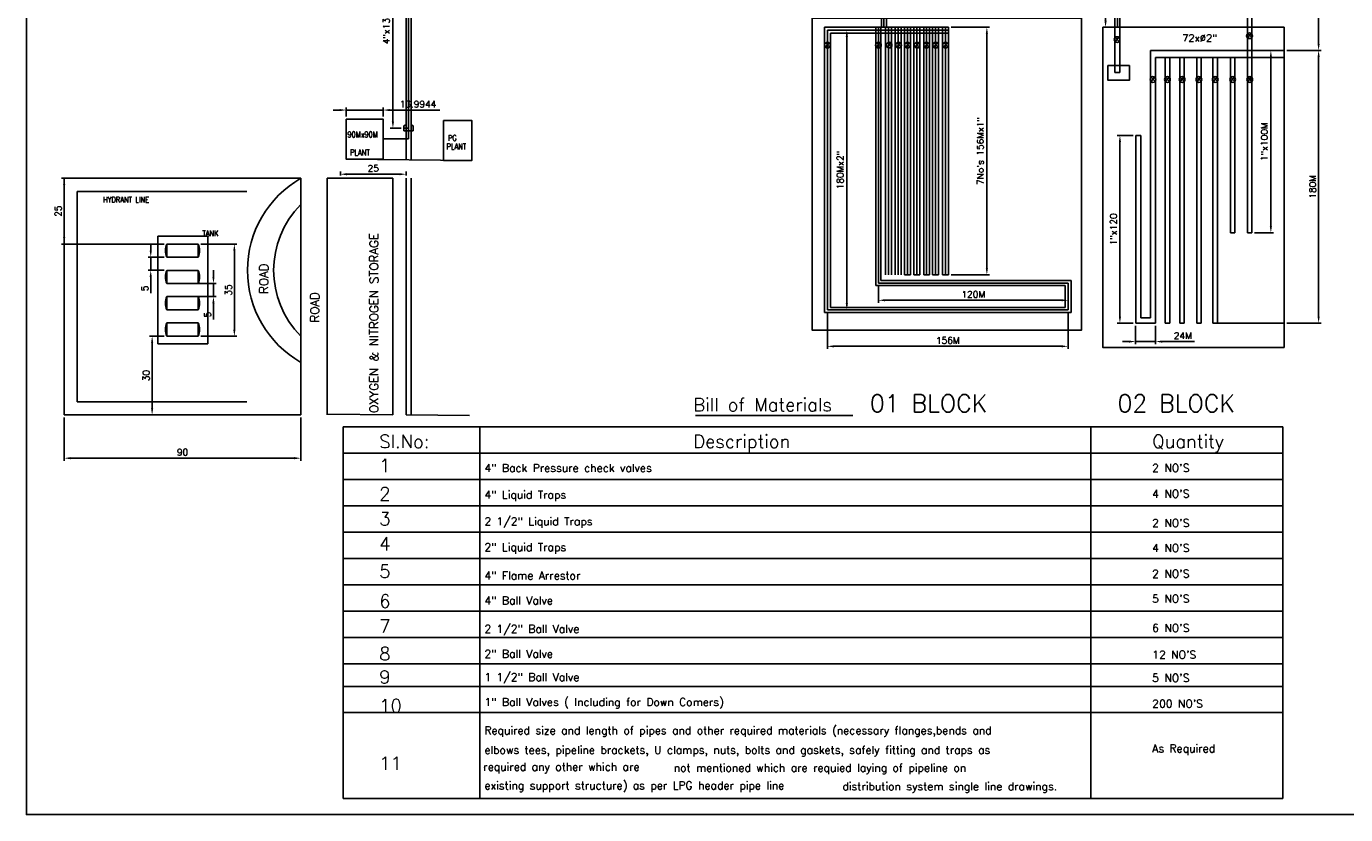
# Model space of a CAD drawing. Extents: x 30 to 863, y 52 to 597.
# Tile 1 of 3: x 30 to 531, y 52 to 352. Entities that reach past the tile are written whole.
import ezdxf

# ---------------------------------------------------------------- set-up
doc = ezdxf.new("R2010")
doc.units = 0
doc.header["$LTSCALE"] = 5
doc.header["$MEASUREMENT"] = 0
doc.layers.get('DEFPOINTS').update_dxf_attribs({"linetype": 'CONTINUOUS'})
doc.layers.add('25', color=6, linetype='CONTINUOUS')
doc.layers.add('5', color=3, linetype='CONTINUOUS')
doc.styles.add('ROMANS', font='ROMANS.shx')
doc.dimstyles.get("Standard").update_dxf_attribs({"dimtxt": 0.18, "dimasz": 0.18, "dimexe": 0.18, "dimexo": 0.0625, "dimgap": 0.09, "dimtad": 0, "dimtih": 1, "dimtoh": 1, "dimdec": 4, "dimzin": 0, "dimdsep": 46, "dimtxsty": 'ROMANS', "dimcen": 0.09, "dimadec": 0, "dimazin": 0, "dimtfac": 1, "dimtdec": 4, "dimtofl": 0, "dimtmove": 2, "dimatfit": 3, "dimfxl": 0, "dimtolj": 1, "dimarcsym": 0})

# ---------------------------------------------------------------- blocks, each defined once
blk = doc.blocks.new('*D58')
at = {"layer": '5', "color": 4, "lineweight": -2}
for p, q in [((520.42, 393.09), (520.21, 393.09)), ((521.21, 390.59), (521.21, 345.38)), ((509.09, 342.88), (522.21, 342.88))]:
    blk.add_line(p, q, dxfattribs=at)
at = {"layer": '5', "color": 4}
for points in [[(520.8, 390.59), (521.63, 390.59), (521.21, 393.09)], [(520.8, 345.38), (521.63, 345.38), (521.21, 342.88)]]:
    blk.add_solid(points, dxfattribs=at)
at = {"layer": 'DEFPOINTS', "color": 0}
for p in [(521.42, 393.09), (508.09, 342.88), (521.21, 342.88)]:
    blk.add_point(p, dxfattribs=at)
at = {"layer": '5', "color": 3, "insert": (518.73, 367.99), "char_height": 2.5, "attachment_point": 5, "rotation": 90, "style": 'ROMANS'}
blk.add_mtext('\\A1;2"x80M', dxfattribs=at)
blk = doc.blocks.new('*D59')
at = {"layer": '5', "color": 4, "lineweight": -2}
for p, q in [((521.21, 340.38), (521.21, 241.7)), ((509.09, 239.2), (522.21, 239.2))]:
    blk.add_line(p, q, dxfattribs=at)
at = {"layer": '5', "color": 4}
for points in [[(520.8, 340.38), (521.63, 340.38), (521.21, 342.88)], [(520.8, 241.7), (521.63, 241.7), (521.21, 239.2)]]:
    blk.add_solid(points, dxfattribs=at)
at = {"layer": 'DEFPOINTS', "color": 0}
for p in [(521.21, 342.88), (508.09, 239.2), (521.21, 239.2)]:
    blk.add_point(p, dxfattribs=at)
at = {"layer": '5', "color": 3, "insert": (518.96, 291.04), "char_height": 2.5, "attachment_point": 5, "rotation": 90, "style": 'ROMANS'}
blk.add_mtext('\\A1;180M', dxfattribs=at)
blk = doc.blocks.new('*D60')
at = {"layer": '5', "color": 4, "lineweight": -2}
for p, q in [((502.6, 342.88), (502.05, 342.88)), ((503.05, 276.03), (503.05, 340.38)), ((496.88, 273.53), (504.05, 273.53))]:
    blk.add_line(p, q, dxfattribs=at)
at = {"layer": '5', "color": 4}
for points in [[(502.64, 340.38), (503.47, 340.38), (503.05, 342.88)], [(502.64, 276.03), (503.47, 276.03), (503.05, 273.53)]]:
    blk.add_solid(points, dxfattribs=at)
at = {"layer": 'DEFPOINTS', "color": 0}
for p in [(503.05, 342.88), (503.6, 342.88), (495.88, 273.53)]:
    blk.add_point(p, dxfattribs=at)
at = {"layer": '5', "color": 3, "insert": (500.57, 308.21), "char_height": 2.5, "attachment_point": 5, "rotation": 90, "style": 'ROMANS'}
blk.add_mtext('\\A1;1"x100M', dxfattribs=at)
blk = doc.blocks.new('*D61')
at = {"layer": '5', "color": 4, "lineweight": -2}
for p, q in [((450.66, 310.56), (444.68, 310.56)), ((445.68, 241.7), (445.68, 308.06)), ((450.66, 239.2), (444.68, 239.2))]:
    blk.add_line(p, q, dxfattribs=at)
at = {"layer": '5', "color": 4}
for points in [[(445.26, 308.06), (446.09, 308.06), (445.68, 310.56)], [(445.26, 241.7), (446.09, 241.7), (445.68, 239.2)]]:
    blk.add_solid(points, dxfattribs=at)
at = {"layer": 'DEFPOINTS', "color": 0}
for p in [(445.68, 310.56), (451.66, 310.56), (451.66, 239.2)]:
    blk.add_point(p, dxfattribs=at)
at = {"layer": '5', "color": 3, "insert": (443.19, 274.88), "char_height": 2.5, "attachment_point": 5, "rotation": 90, "style": 'ROMANS'}
blk.add_mtext('\\A1;1"x120', dxfattribs=at)
blk = doc.blocks.new('*D62')
at = {"layer": '5', "color": 4, "lineweight": -2}
for p, q in [((451.66, 238.2), (451.66, 231.19)), ((459.25, 238.2), (459.25, 231.19)), ((449.16, 232.19), (446.66, 232.19)), ((451.66, 232.19), (459.25, 232.19)), ((461.75, 232.19), (473.98, 232.19))]:
    blk.add_line(p, q, dxfattribs=at)
at = {"layer": '5', "color": 4}
for points in [[(449.16, 232.6), (449.16, 231.77), (451.66, 232.19)], [(461.75, 232.6), (461.75, 231.77), (459.25, 232.19)]]:
    blk.add_solid(points, dxfattribs=at)
at = {"layer": 'DEFPOINTS', "color": 0}
for p in [(451.66, 239.2), (459.25, 239.2), (459.25, 232.19)]:
    blk.add_point(p, dxfattribs=at)
at = {"layer": '5', "color": 3, "insert": (469.59, 234.44), "char_height": 2.5, "attachment_point": 5, "style": 'ROMANS'}
blk.add_mtext('\\A1;24M', dxfattribs=at)
blk = doc.blocks.new('*D63')
at = {"layer": '5', "color": 4, "lineweight": -2}
for p, q in [((381.48, 351.75), (396.09, 351.75)), ((395.09, 349.25), (395.09, 260.1)), ((381.48, 257.6), (396.09, 257.6))]:
    blk.add_line(p, q, dxfattribs=at)
at = {"layer": '5', "color": 4}
for points in [[(394.67, 349.25), (395.51, 349.25), (395.09, 351.75)], [(394.67, 260.1), (395.51, 260.1), (395.09, 257.6)]]:
    blk.add_solid(points, dxfattribs=at)
at = {"layer": 'DEFPOINTS', "color": 0}
for p in [(380.48, 351.75), (380.48, 257.6), (395.09, 257.6)]:
    blk.add_point(p, dxfattribs=at)
at = {"layer": '5', "color": 3, "insert": (392.6, 304.67), "char_height": 2.5, "attachment_point": 5, "rotation": 90, "style": 'ROMANS'}
blk.add_mtext('\\A1;7No\'s 156Mx1"', dxfattribs=at)
blk = doc.blocks.new('*D64')
at = {"layer": '5', "color": 4, "lineweight": -2}
blk.add_line((341.85, 246.73), (341.85, 348.12), dxfattribs=at)
at = {"layer": '5', "color": 4}
for points in [[(341.43, 348.12), (342.27, 348.12), (341.85, 350.62)], [(341.43, 246.73), (342.27, 246.73), (341.85, 244.23)]]:
    blk.add_solid(points, dxfattribs=at)
at = {"layer": 'DEFPOINTS', "color": 0}
for p in [(341.85, 350.62), (341.85, 350.62), (341.85, 244.23)]:
    blk.add_point(p, dxfattribs=at)
at = {"layer": '5', "color": 3, "insert": (339.36, 297.42), "char_height": 2.5, "attachment_point": 5, "rotation": 90, "style": 'ROMANS'}
blk.add_mtext('\\A1;180Mx2"', dxfattribs=at)
blk = doc.blocks.new('*D65')
at = {"layer": '5', "color": 4, "lineweight": -2}
for p, q in [((353.89, 253.43), (353.89, 246.89)), ((356.39, 247.89), (423.47, 247.89)), ((425.97, 247.23), (425.97, 246.89))]:
    blk.add_line(p, q, dxfattribs=at)
at = {"layer": '5', "color": 4}
for points in [[(356.39, 248.31), (356.39, 247.48), (353.89, 247.89)], [(423.47, 248.31), (423.47, 247.48), (425.97, 247.89)]]:
    blk.add_solid(points, dxfattribs=at)
at = {"layer": 'DEFPOINTS', "color": 0}
for p in [(353.89, 254.43), (425.97, 248.23), (425.97, 247.89)]:
    blk.add_point(p, dxfattribs=at)
at = {"layer": '5', "color": 3, "insert": (389.93, 250.14), "char_height": 2.5, "attachment_point": 5, "style": 'ROMANS'}
blk.add_mtext('\\A1;120M', dxfattribs=at)
blk = doc.blocks.new('*D66')
at = {"layer": '5', "color": 4, "lineweight": -2}
for p, q in [((334.48, 243.23), (334.48, 229.38)), ((425.97, 243.23), (425.97, 229.38)), ((336.98, 230.38), (423.47, 230.38))]:
    blk.add_line(p, q, dxfattribs=at)
at = {"layer": '5', "color": 4}
for points in [[(336.98, 230.79), (336.98, 229.96), (334.48, 230.38)], [(423.47, 230.79), (423.47, 229.96), (425.97, 230.38)]]:
    blk.add_solid(points, dxfattribs=at)
at = {"layer": 'DEFPOINTS', "color": 0}
for p in [(334.48, 244.23), (425.97, 244.23), (425.97, 230.38)]:
    blk.add_point(p, dxfattribs=at)
at = {"layer": '5', "color": 3, "insert": (380.23, 232.63), "char_height": 2.5, "attachment_point": 5, "style": 'ROMANS'}
blk.add_mtext('\\A1;156M', dxfattribs=at)
blk = doc.blocks.new('*D67')
at = {"layer": '5', "color": 4, "lineweight": -2}
blk.add_line((440.22, 389.47), (440.22, 354.18), dxfattribs=at)
at = {"layer": '5', "color": 4}
for points in [[(439.8, 389.47), (440.63, 389.47), (440.22, 391.97)], [(439.8, 354.18), (440.63, 354.18), (440.22, 351.68)]]:
    blk.add_solid(points, dxfattribs=at)
at = {"layer": 'DEFPOINTS', "color": 0}
for p in [(440.22, 391.97), (440.22, 351.68), (440.22, 351.68)]:
    blk.add_point(p, dxfattribs=at)
at = {"layer": '5', "color": 3, "insert": (437.49, 371.83), "char_height": 2.5, "attachment_point": 5, "rotation": 90, "style": 'ROMANS'}
blk.add_mtext('\\A1;2½"x65M', dxfattribs=at)
blk = doc.blocks.new('*D74')
at = {"layer": '5', "color": 4, "lineweight": -2}
for p, q in [((169.16, 391.97), (170.28, 391.97)), ((169.28, 389.47), (169.28, 315.81)), ((172.43, 313.31), (168.28, 313.31))]:
    blk.add_line(p, q, dxfattribs=at)
at = {"layer": '5', "color": 4}
for points in [[(168.86, 389.47), (169.69, 389.47), (169.28, 391.97)], [(168.86, 315.81), (169.69, 315.81), (169.28, 313.31)]]:
    blk.add_solid(points, dxfattribs=at)
at = {"layer": 'DEFPOINTS', "color": 0}
for p in [(168.16, 391.97), (169.28, 313.31), (173.43, 313.31)]:
    blk.add_point(p, dxfattribs=at)
at = {"layer": '5', "color": 3, "insert": (166.79, 352.64), "char_height": 2.5, "attachment_point": 5, "rotation": 90, "style": 'ROMANS'}
blk.add_mtext('\\A1;4"x130M', dxfattribs=at)
blk = doc.blocks.new('*D81')
at = {"layer": '25', "color": 4, "lineweight": -2}
for p, q in [((151.56, 317.8), (151.56, 321.22)), ((165.55, 317.8), (165.55, 321.22)), ((149.06, 320.22), (146.56, 320.22)), ((151.56, 320.22), (165.55, 320.22)), ((168.05, 320.22), (187.08, 320.22))]:
    blk.add_line(p, q, dxfattribs=at)
at = {"layer": '25', "color": 4}
for points in [[(149.06, 320.63), (149.06, 319.8), (151.56, 320.22)], [(168.05, 320.63), (168.05, 319.8), (165.55, 320.22)]]:
    blk.add_solid(points, dxfattribs=at)
at = {"layer": 'DEFPOINTS', "color": 0}
for p in [(151.56, 316.8), (165.55, 320.22), (165.55, 316.8)]:
    blk.add_point(p, dxfattribs=at)
at = {"layer": '25', "color": 3, "insert": (178.81, 322.47), "char_height": 2.5, "attachment_point": 5, "style": 'ROMANS'}
blk.add_mtext('\\A1;13.9944', dxfattribs=at)
blk = doc.blocks.new('*D82')
at = {"layer": '25', "color": 4, "lineweight": -2}
for p, q in [((149.3, 295.28), (149.3, 296.82)), ((174.3, 295.28), (174.3, 296.82)), ((151.8, 295.82), (171.8, 295.82))]:
    blk.add_line(p, q, dxfattribs=at)
at = {"layer": '25', "color": 4}
for points in [[(151.8, 296.24), (151.8, 295.41), (149.3, 295.82)], [(171.8, 296.24), (171.8, 295.41), (174.3, 295.82)]]:
    blk.add_solid(points, dxfattribs=at)
at = {"layer": 'DEFPOINTS', "color": 0}
for p in [(149.3, 294.28), (174.3, 295.82), (174.3, 294.28)]:
    blk.add_point(p, dxfattribs=at)
at = {"layer": '25', "color": 3, "insert": (161.8, 298.07), "char_height": 2.5, "attachment_point": 5, "style": 'ROMANS'}
blk.add_mtext('\\A1;25', dxfattribs=at)
blk = doc.blocks.new('*D83')
at = {"layer": '25', "color": 4, "lineweight": -2}
for p, q in [((44.3, 203.28), (44.3, 186.85)), ((134.3, 203.28), (134.3, 186.85)), ((46.8, 187.85), (131.8, 187.85))]:
    blk.add_line(p, q, dxfattribs=at)
at = {"layer": '25', "color": 4}
for points in [[(46.8, 188.27), (46.8, 187.43), (44.3, 187.85)], [(131.8, 188.27), (131.8, 187.43), (134.3, 187.85)]]:
    blk.add_solid(points, dxfattribs=at)
at = {"layer": 'DEFPOINTS', "color": 0}
for p in [(44.3, 204.28), (134.3, 204.28), (134.3, 187.85)]:
    blk.add_point(p, dxfattribs=at)
at = {"layer": '25', "color": 3, "insert": (89.3, 190.1), "char_height": 2.5, "attachment_point": 5, "style": 'ROMANS'}
blk.add_mtext('\\A1;90', dxfattribs=at)
blk = doc.blocks.new('*D84')
at = {"layer": '25', "color": 4, "lineweight": -2}
for p, q in [((77.21, 266.78), (77.21, 269.28)), ((82.3, 264.28), (76.21, 264.28)), ((77.21, 264.28), (77.21, 259.28)), ((82.3, 259.28), (76.21, 259.28)), ((77.21, 256.78), (77.21, 250.61))]:
    blk.add_line(p, q, dxfattribs=at)
at = {"layer": '25', "color": 4}
for points in [[(76.8, 266.78), (77.63, 266.78), (77.21, 264.28)], [(76.8, 256.78), (77.63, 256.78), (77.21, 259.28)]]:
    blk.add_solid(points, dxfattribs=at)
at = {"layer": 'DEFPOINTS', "color": 0}
for p in [(83.3, 264.28), (77.21, 259.28), (83.3, 259.28)]:
    blk.add_point(p, dxfattribs=at)
at = {"layer": '25', "color": 3, "insert": (74.96, 252.44), "char_height": 2.5, "attachment_point": 5, "rotation": 90, "style": 'ROMANS'}
blk.add_mtext('\\A1;5', dxfattribs=at)
blk = doc.blocks.new('*D85')
at = {"layer": '25', "color": 4, "lineweight": -2}
for p, q in [((101.06, 256.78), (101.06, 259.28)), ((84.3, 254.28), (102.06, 254.28)), ((101.06, 254.28), (101.06, 249.28)), ((84.3, 249.28), (102.06, 249.28)), ((101.06, 246.78), (101.06, 240.61))]:
    blk.add_line(p, q, dxfattribs=at)
at = {"layer": '25', "color": 4}
for points in [[(100.64, 256.78), (101.47, 256.78), (101.06, 254.28)], [(100.64, 246.78), (101.47, 246.78), (101.06, 249.28)]]:
    blk.add_solid(points, dxfattribs=at)
at = {"layer": 'DEFPOINTS', "color": 0}
for p in [(83.3, 254.28), (83.3, 249.28), (101.06, 249.28)]:
    blk.add_point(p, dxfattribs=at)
at = {"layer": '25', "color": 3, "insert": (98.81, 242.44), "char_height": 2.5, "attachment_point": 5, "rotation": 90, "style": 'ROMANS'}
blk.add_mtext('\\A1;5', dxfattribs=at)
blk = doc.blocks.new('*D86')
at = {"layer": '25', "color": 4, "lineweight": -2}
for p, q in [((82.3, 294.28), (43.3, 294.28)), ((44.3, 271.78), (44.3, 291.78)), ((82.3, 269.28), (43.3, 269.28))]:
    blk.add_line(p, q, dxfattribs=at)
at = {"layer": '25', "color": 4}
for points in [[(43.88, 291.78), (44.72, 291.78), (44.3, 294.28)], [(43.88, 271.78), (44.72, 271.78), (44.3, 269.28)]]:
    blk.add_solid(points, dxfattribs=at)
at = {"layer": 'DEFPOINTS', "color": 0}
for p in [(44.3, 294.28), (83.3, 294.28), (83.3, 269.28)]:
    blk.add_point(p, dxfattribs=at)
at = {"layer": '25', "color": 3, "insert": (42.05, 281.78), "char_height": 2.5, "attachment_point": 5, "rotation": 90, "style": 'ROMANS'}
blk.add_mtext('\\A1;25', dxfattribs=at)
blk = doc.blocks.new('*D87')
at = {"layer": '25', "color": 4, "lineweight": -2}
for p, q in [((82.3, 234.28), (76.74, 234.28)), ((77.74, 231.78), (77.74, 206.78)), ((82.3, 204.28), (76.74, 204.28))]:
    blk.add_line(p, q, dxfattribs=at)
at = {"layer": '25', "color": 4}
for points in [[(77.33, 231.78), (78.16, 231.78), (77.74, 234.28)], [(77.33, 206.78), (78.16, 206.78), (77.74, 204.28)]]:
    blk.add_solid(points, dxfattribs=at)
at = {"layer": 'DEFPOINTS', "color": 0}
for p in [(83.3, 234.28), (77.74, 204.28), (83.3, 204.28)]:
    blk.add_point(p, dxfattribs=at)
at = {"layer": '25', "color": 3, "insert": (75.49, 219.28), "char_height": 2.5, "attachment_point": 5, "rotation": 90, "style": 'ROMANS'}
blk.add_mtext('\\A1;30', dxfattribs=at)
blk = doc.blocks.new('*D88')
at = {"layer": '25', "color": 4, "lineweight": -2}
for p, q in [((96.3, 269.28), (110, 269.28)), ((109, 266.78), (109, 236.78)), ((96.3, 234.28), (110, 234.28))]:
    blk.add_line(p, q, dxfattribs=at)
at = {"layer": '25', "color": 4}
for points in [[(108.59, 266.78), (109.42, 266.78), (109, 269.28)], [(108.59, 236.78), (109.42, 236.78), (109, 234.28)]]:
    blk.add_solid(points, dxfattribs=at)
at = {"layer": 'DEFPOINTS', "color": 0}
for p in [(95.3, 269.28), (95.3, 234.28), (109, 234.28)]:
    blk.add_point(p, dxfattribs=at)
at = {"layer": '25', "color": 3, "insert": (106.75, 251.78), "char_height": 2.5, "attachment_point": 5, "rotation": 90, "style": 'ROMANS'}
blk.add_mtext('\\A1;35', dxfattribs=at)

msp = doc.modelspace()

# ---------------------------------------------------------------- linework, layer by layer
at = {"layer": '25', "color": 7}
for p, q in [((443.86456, 346.22435), (445.2043, 347.92672)), ((443.90101, 347.87823), (445.40815, 346.32897)), ((494.21956, 347.67668), (495.5593, 349.37906)), ((494.25601, 349.33057), (495.76315, 347.78131)), ((333.76447, 344.1237), (335.10422, 345.82607)), ((333.80093, 345.77759), (335.30806, 344.22833)), ((353.13133, 344.1237), (354.47108, 345.82607)), ((353.16779, 345.77759), (354.67492, 344.22833)), ((357.20743, 344.1237), (358.54718, 345.82607)), ((357.24389, 345.77759), (358.75102, 344.22833)), ((360.80399, 344.1237), (362.14374, 345.82607)), ((360.84044, 345.77759), (362.34758, 344.22833)), ((364.2407, 344.1237), (365.58045, 345.82607)), ((364.27715, 345.77759), (365.78429, 344.22833)), ((367.82862, 344.1237), (369.16836, 345.82607)), ((367.86507, 345.77759), (369.37221, 344.22833)), ((371.47543, 344.1237), (372.81518, 345.82607)), ((371.51189, 345.77759), (373.01902, 344.22833)), ((374.90453, 344.1237), (376.24428, 345.82607)), ((374.94098, 345.77759), (376.44812, 344.22833)), ((378.68742, 344.1237), (380.02717, 345.82607)), ((378.72388, 345.77759), (380.23101, 344.22833)), ((457.51777, 331.02346), (458.85751, 332.72583)), ((457.55422, 332.67735), (459.06136, 331.12809)), ((463.00423, 331.02346), (464.34398, 332.72583)), ((463.04069, 332.67735), (464.54782, 331.12809)), ((468.59324, 331.02346), (469.93299, 332.72583)), ((468.6297, 332.67735), (470.13683, 331.12809)), ((475.00266, 331.02346), (476.34241, 332.72583)), ((475.03911, 332.67735), (476.54625, 331.12809)), ((481.20698, 331.02346), (482.54672, 332.72583)), ((481.24343, 332.67735), (482.75057, 331.12809)), ((487.8215, 331.02346), (489.16124, 332.72583)), ((487.85795, 332.67735), (489.36509, 331.12809)), ((494.33347, 331.02346), (495.67321, 332.72583)), ((494.36992, 332.67735), (495.87706, 331.12809)), ((284.31454, 204.08192), (344.16809, 204.08192)), ((150.30803, 199.71), (507.66954, 199.71)), ((150.30803, 199.71), (150.30803, 58.43351)), ((202.35852, 199.71), (202.35852, 58.43351)), ((434.64349, 199.71), (434.64349, 58.43351)), ((507.66954, 199.71), (507.66954, 58.43351)), ((150.30803, 189.71), (507.66954, 189.71)), ((150.30803, 179.71), (507.66954, 179.71)), ((150.30803, 169.71), (507.66954, 169.71)), ((150.30803, 159.71), (507.66954, 159.71)), ((150.30803, 149.71), (507.66954, 149.71)), ((150.30803, 139.71), (507.66954, 139.71)), ((150.30803, 129.71), (507.66954, 129.71)), ((150.30803, 119.71), (507.66954, 119.71)), ((150.30803, 109.71), (507.66954, 109.71)), ((507.66954, 101.09065), (150.30803, 101.09065)), ((507.66954, 91.09065), (150.30803, 91.09065)), ((507.66954, 58.43351), (150.30803, 58.43351))]:
    msp.add_line(p, q, dxfattribs=at)
at = {"layer": '25'}
for p, q in [((151.5582, 301.48658), (199.3412, 301.05077)), ((44.29972, 294.27887), (134.29972, 294.27887)), ((144.29972, 294.27887), (169.29972, 294.27887)), ((134.29972, 284.27887), (134.29972, 234.27887)), ((79.96465, 272.27513), (98.96667, 272.27513)), ((83.29972, 269.27513), (95.29972, 269.27513)), ((83.29972, 264.27513), (95.29972, 264.27513)), ((83.29972, 259.27513), (95.29972, 259.27513)), ((83.29972, 254.27513), (95.29972, 254.27513)), ((83.29972, 249.27513), (95.29972, 249.27513)), ((83.29972, 244.27513), (95.29972, 244.27513)), ((83.29972, 239.27513), (95.29972, 239.27513)), ((79.96465, 231.27513), (98.96667, 231.27513)), ((83.29972, 234.27513), (95.29972, 234.27513)), ((44.29972, 204.27513), (134.29972, 204.27513)), ((144.29972, 204.54875), (169.29972, 204.32073)), ((174.29972, 204.27513), (198.45653, 204.0548))]:
    msp.add_line(p, q, dxfattribs=at)
at = {"layer": '25', "color": 3}
for p, q in [((134.29972, 294.27887), (134.29972, 204.27513)), ((49.29972, 289.27887), (113.77196, 289.27887)), ((79.96465, 272.27513), (79.96465, 231.27513)), ((98.96667, 272.27513), (98.96667, 231.27513)), ((49.29972, 209.27513), (113.77196, 209.27513)), ((134.29972, 204.27513), (134.29972, 204.27513))]:
    msp.add_line(p, q, dxfattribs=at)
at = {"layer": '25', "color": 7}
msp.add_lwpolyline([(29.9367, 597.25647), (862.64744, 597.25647), (862.64744, 52.31745), (29.9367, 52.31745)], close=True, dxfattribs=at)
for centre in [(444.5849, 347.03581), (494.9399, 348.48815), (334.48481, 344.93517), (353.85167, 344.93517), (357.92777, 344.93517), (361.52433, 344.93517), (364.96104, 344.93517), (368.54896, 344.93517), (372.19577, 344.93517), (375.62487, 344.93517), (379.40776, 344.93517), (458.23811, 331.83493), (463.72457, 331.83493), (469.31358, 331.83493), (475.723, 331.83493), (481.92732, 331.83493), (488.54184, 331.83493), (495.05381, 331.83493)]:
    msp.add_circle(centre, 1.08507, dxfattribs=at)
at = {"layer": '25'}
for centre, radius, start, end in [((154.29972, 259.27887), 40.31129, 119.7448813, 240.2551187), ((159.29972, 259.27887), 35.35534, 135, 225), ((89.29972, 266.77513), 6.5, 157.3801351, 202.6198649), ((89.29972, 266.77513), 6.5, 337.3801351, 22.6198649), ((89.29972, 256.77513), 6.5, 157.3801351, 202.6198649), ((89.29972, 256.77513), 6.5, 337.3801351, 22.6198649), ((89.29972, 246.77513), 6.5, 157.3801351, 202.6198649), ((89.29972, 246.77513), 6.5, 337.3801351, 22.6198649), ((89.29972, 236.77513), 6.5, 157.3801351, 202.6198649), ((89.29972, 236.77513), 6.5, 337.3801351, 22.6198649)]:
    msp.add_arc(centre, radius, start, end, dxfattribs=at)
at = {"layer": '5'}
for p, q in [((174.29972, 391.96892), (174.29972, 301.27916)), ((175.23238, 391.96892), (175.23238, 309.29512)), ((176.16504, 391.96892), (176.16504, 301.26215)), ((355.01399, 389.89889), (355.01399, 351.74844)), ((355.96024, 390.84384), (355.96024, 351.74844)), ((356.90648, 389.89889), (356.90648, 351.74844)), ((443.75774, 390.84384), (443.75774, 334.49273)), ((444.70398, 390.84384), (444.70398, 351.74844)), ((445.65022, 390.84384), (445.65022, 334.49273)), ((494.1535, 273.53262), (494.1535, 389.89889)), ((495.88194, 389.89889), (495.88194, 273.53262)), ((333.35907, 351.74844), (380.48106, 351.74844)), ((333.35907, 243.27931), (333.35907, 351.74844)), ((352.94041, 351.74844), (352.94041, 253.48296)), ((353.88665, 351.74844), (353.88665, 254.4292)), ((354.8329, 351.74844), (354.8329, 255.37544)), ((356.59408, 257.59669), (356.59408, 351.74844)), ((357.71916, 257.59669), (357.71916, 351.74844)), ((358.84424, 257.59669), (358.84424, 351.74844)), ((360.22965, 257.59669), (360.22965, 351.74844)), ((361.35473, 257.59669), (361.35473, 351.74844)), ((362.47981, 257.59669), (362.47981, 351.74844)), ((363.82899, 257.59669), (363.82899, 351.74844)), ((364.95407, 257.59669), (364.95407, 351.74844)), ((366.07915, 257.59669), (366.07915, 351.74844)), ((367.38306, 257.59669), (367.38306, 351.74844)), ((368.50814, 257.59669), (368.50814, 351.74844)), ((369.63322, 257.59669), (369.63322, 351.74844)), ((371.07296, 257.59669), (371.07296, 351.74844)), ((372.19804, 257.59669), (372.19804, 351.74844)), ((373.32311, 257.59669), (373.32311, 351.74844)), ((374.46857, 257.59669), (374.46857, 351.74844)), ((375.59364, 257.59669), (375.59364, 351.74844)), ((376.71872, 257.59669), (376.71872, 351.74844)), ((378.2309, 257.59669), (378.2309, 351.74844)), ((379.35598, 257.59669), (379.35598, 351.74844)), ((380.48106, 257.59669), (380.48106, 351.74844)), ((334.48415, 350.62336), (380.48106, 350.62336)), ((334.48415, 244.22555), (334.48415, 350.62336)), ((335.60922, 349.49828), (380.48106, 349.49828)), ((335.60922, 245.17179), (335.60922, 349.49828)), ((508.09254, 342.88114), (457.34857, 342.88114)), ((457.34857, 342.88114), (457.34857, 241.24374)), ((508.09254, 340.17084), (459.25358, 340.17084)), ((459.25358, 340.17084), (459.25358, 239.20392)), ((462.92296, 239.20392), (462.92296, 340.17084)), ((464.65139, 340.17084), (464.65139, 239.20392)), ((468.41026, 239.20392), (468.41026, 340.17084)), ((470.1387, 340.17084), (470.1387, 239.20392)), ((474.86644, 239.20392), (474.86644, 340.17084)), ((476.59488, 340.17084), (476.59488, 239.20392)), ((481.05098, 239.20392), (481.05098, 340.17084)), ((482.77942, 340.17084), (482.77942, 239.20392)), ((487.6792, 273.53262), (487.6792, 340.17084)), ((489.40764, 340.17084), (489.40764, 273.53262)), ((443.75774, 334.49273), (445.65022, 334.49273)), ((173.43497, 314.26959), (173.43497, 312.35613)), ((173.43497, 313.31286), (175.23238, 313.31286)), ((173.43497, 312.35613), (175.23238, 312.35613)), ((177.02979, 312.35613), (175.23238, 312.35613)), ((177.02979, 314.26959), (177.02979, 312.35613)), ((175.23238, 309.29512), (165.55263, 309.29512)), ((451.66312, 310.55873), (451.66312, 239.20392)), ((451.66312, 310.55873), (453.56813, 310.55873)), ((453.56813, 310.55873), (453.56813, 241.24374)), ((44.29972, 294.27887), (44.29972, 204.27513)), ((144.29972, 294.27887), (144.29972, 204.27513)), ((169.29972, 294.27887), (169.29972, 204.27513)), ((174.29972, 294.27887), (174.29972, 204.27513)), ((176.16504, 294.26186), (176.16504, 204.25812)), ((49.29972, 289.27887), (49.29972, 209.27513)), ((489.40764, 273.53262), (487.6792, 273.53262)), ((495.88194, 273.53262), (494.1535, 273.53262)), ((83.29972, 269.27513), (83.29972, 264.27513)), ((95.29972, 269.27513), (95.29972, 264.27513)), ((83.29972, 259.27513), (83.29972, 254.27513)), ((95.29972, 259.27513), (95.29972, 254.27513)), ((366.07915, 257.59669), (363.82899, 257.59669)), ((369.63322, 257.59669), (367.38306, 257.59669)), ((373.32311, 257.59669), (371.07296, 257.59669)), ((376.71872, 257.59669), (374.46857, 257.59669)), ((380.48106, 257.59669), (378.2309, 257.59669)), ((352.94041, 253.48296), (424.84581, 253.48296)), ((353.88665, 254.4292), (425.97089, 254.4292)), ((354.8329, 255.37544), (427.09597, 255.37544)), ((424.84581, 245.17179), (424.84581, 253.48296)), ((425.97089, 244.22555), (425.97089, 254.4292)), ((427.09597, 243.27931), (427.09597, 255.37544)), ((83.29972, 249.27513), (83.29972, 244.27513)), ((95.29972, 249.27513), (95.29972, 244.27513)), ((333.35907, 243.27931), (427.09597, 243.27931)), ((334.48415, 244.22555), (425.97089, 244.22555)), ((335.60922, 245.17179), (424.84581, 245.17179)), ((457.34857, 241.24374), (453.56813, 241.24374)), ((83.29972, 239.27513), (83.29972, 234.27513)), ((95.29972, 239.27513), (95.29972, 234.27513)), ((451.66312, 239.20392), (459.25358, 239.20392)), ((464.65139, 239.20392), (462.92296, 239.20392)), ((470.1387, 239.20392), (468.41026, 239.20392)), ((476.59488, 239.20392), (474.86644, 239.20392)), ((482.77942, 239.20392), (481.05098, 239.20392)), ((482.77942, 239.20392), (508.09254, 239.20392)), ((134.29972, 224.27887), (134.29972, 204.27513))]:
    msp.add_line(p, q, dxfattribs=at)
for points in [[(328.62333, 355.1587), (431.12089, 355.1587), (431.12089, 236.57873), (328.62333, 236.57873)], [(439.12548, 351.68251), (508.09254, 351.68251), (508.09254, 229.97447), (439.12548, 229.97447)], [(441.09314, 337.14156), (449.30398, 337.14156), (449.30398, 331.56843), (441.09314, 331.56843)], [(151.5582, 316.80453), (165.55263, 316.80453), (165.55263, 301.48658), (151.5582, 301.48658)], [(188.48431, 316.23204), (199.3412, 316.23204), (199.3412, 301.05077), (188.48431, 301.05077)]]:
    msp.add_lwpolyline(points, close=True, dxfattribs=at)
for centre, start, end in [((173.44059, 315.179), 269.6462961, 340.8560794), ((177.02418, 315.179), 199.1439206, 270.3537039)]:
    msp.add_arc(centre, 0.90943, start, end, dxfattribs=at)

# ---------------------------------------------------------------- texts
at = {"layer": '25', "color": 7, "style": 'ROMANS'}
for s, height, p in [('Bill of Materials', 5, (283.47254, 205.66458)), ('Sl.No:', 5, (164.08771, 191.73721)), ('Description', 5, (283.47254, 191.73721)), ('Quantity', 5, (457.95805, 191.73721)), ('1', 5, (164.08771, 182.55781)), ('4" Back Pressure check valves', 3, (204.03838, 182.62636)), ("2 NO'S", 3, (457.95805, 182.64435)), ('2', 5, (164.08771, 171.79576)), ('4" Liquid Traps ', 3, (204.03838, 172.48389)), ("4 NO'S", 3, (457.95805, 172.82905)), ('3', 5, (164.08771, 162.29983)), ('2 1/2" Liquid Traps', 3, (204.03838, 162.34142)), ("2 NO'S", 3, (457.95805, 161.70505)), ('4', 5, (164.08771, 152.8039)), ('2" Liquid Traps ', 3, (204.03838, 152.52613)), ("4 NO'S", 3, (457.95805, 152.21694)), ('5', 5, (164.08771, 142.35838)), ("2 NO'S", 3, (457.95805, 142.40164)), ('4" Flame Arrestor', 3, (204.03838, 141.72931)), ('6', 5, (164.08771, 130.96326)), ('4" Ball Valve', 3, (204.03838, 132.24119)), ("5 NO'S", 3, (457.95805, 132.91353)), ('7', 5, (164.08771, 121.46733)), ('2 1/2" Ball Valve', 3, (204.03838, 121.44437)), ("6 NO'S", 3, (457.95805, 121.78953)), ('8', 5, (164.08771, 111.02181)), ('2" Ball Valve', 3, (204.03838, 111.95625)), ("12 NO'S", 3, (457.95805, 111.64706)), ('9', 5, (164.08771, 102.15894)), ('1 1/2" Ball Valve', 3, (204.03838, 103.12248)), ("5 NO'S", 3, (457.95805, 102.81329)), ('10', 5, (164.08771, 91.19099)), ('1" Ball Valves ( Including for Down Comers)', 3, (204.03838, 93.63437)), ("200 NO'S", 3, (457.95805, 92.998)), ('Required size and length of pipes and other required materials (necessary flanges,bends and  ', 3, (204.03838, 82.83754)), ('elbows tees, pipeline brackets, U clamps, nuts, bolts and gaskets, safely fitting and traps as', 3, (204.03838, 75.40336)), ('As Required', 3, (457.95805, 75.98482)), ('11', 5, (164.08771, 69.32382)), (' required any other which are ', 3, (201.57285, 68.99202)), ('not mentioned which are requied laying of pipeline on', 3, (276.03765, 68.64274)), ('existing support structure) as per LPG header pipe line', 3, (204.03838, 61.91108)), ('distribution system single line drawings.', 3, (340.16407, 61.57826))]:
    msp.add_text(s, height=height, dxfattribs=at).set_placement(p)
at = {"layer": '5', "style": 'ROMANS'}
for s, height, p in [('72x%%C2"', 2.75, (469.34588, 346.24319)), ('01 BLOCK', 6.6, (350.62669, 205.40295)), ('02 BLOCK', 6.6, (444.76688, 205.40295))]:
    msp.add_text(s, height=height, dxfattribs=at).set_placement(p)
at = {"layer": '5', "style": 'ROMANS', "width": 0.8}
for s, p in [('90Mx90M', (151.98568, 309.81201)), ('PLANT', (189.65237, 305.24699)), ('PG', (190.21302, 308.50541)), ('PLANT', (153.00383, 303.00514)), ('HYDRANT LINE', (59.08337, 285.06597)), ('TANK', (96.84389, 272.27513))]:
    msp.add_text(s, height=2.2, dxfattribs=at).set_placement(p)
at = {"layer": '5', "style": 'ROMANS'}
for s, p in [('OXYGEN & NITROGEN STORAGE', (163.72314, 205.01682)), ('ROAD', (121.83438, 250.30955)), ('ROAD', (141.20475, 239.43665))]:
    msp.add_text(s, height=3.3, rotation=90, dxfattribs=at).set_placement(p)

# ---------------------------------------------------------------- dimensions: what is measured, and where the dimension line sits
at = {"layer": '25'}
for base, p1, p2, picture, middle in [((165.55263, 320.21675), (151.5582, 316.80453), (165.55263, 316.80453), '*D81', (178.81454, 322.46675)), ((174.29972, 295.82471), (149.29972, 294.27887), (174.29972, 294.27887), '*D82', (161.79972, 298.07471)), ((134.29972, 187.84921), (44.29972, 204.27513), (134.29972, 204.27513), '*D83', (89.29972, 190.09921))]:
    dim = msp.add_linear_dim(base=base, p1=p1, p2=p2, dimstyle='Standard', override={"dimtxt": 2.5, "dimasz": 2.5, "dimexe": 1, "dimexo": 1, "dimgap": 1, "dimtad": 1, "dimtih": 0, "dimtoh": 0, "dimlfac": -1, "dimzin": 8, "dimclrd": 4, "dimclre": 4, "dimclrt": 3, "dimtofl": 1, "dimtmove": 0, "dimatfit": 0}, dxfattribs=at)
    dim.commit()
    dim.dimension.update_dxf_attribs({"geometry": picture, "text_midpoint": middle})
dim = msp.add_linear_dim(base=(44.29972, 294.27887), p1=(83.29972, 269.27513), p2=(83.29972, 294.27887), angle=90, text='25', dimstyle='Standard', override={"dimtxt": 2.5, "dimasz": 2.5, "dimexe": 1, "dimexo": 1, "dimgap": 1, "dimtad": 1, "dimtih": 0, "dimtoh": 0, "dimlfac": -1, "dimzin": 8, "dimclrd": 4, "dimclre": 4, "dimclrt": 3, "dimtofl": 1, "dimtmove": 0, "dimatfit": 0}, dxfattribs=at)
dim.commit()
dim.dimension.update_dxf_attribs({"geometry": '*D86', "text_midpoint": (42.04972, 281.777)})
for base, p1, p2, picture, middle in [((77.21269, 259.27513), (83.29972, 264.27513), (83.29972, 259.27513), '*D84', (74.96269, 252.4418)), ((109.00336, 234.27513), (95.29972, 269.27513), (95.29972, 234.27513), '*D88', (106.75336, 251.77513)), ((101.05569, 249.27513), (83.29972, 254.27513), (83.29972, 249.27513), '*D85', (98.80569, 242.4418)), ((77.74254, 204.27513), (83.29972, 234.27513), (83.29972, 204.27513), '*D87', (75.49254, 219.27513))]:
    dim = msp.add_linear_dim(base=base, p1=p1, p2=p2, angle=90, dimstyle='Standard', override={"dimtxt": 2.5, "dimasz": 2.5, "dimexe": 1, "dimexo": 1, "dimgap": 1, "dimtad": 1, "dimtih": 0, "dimtoh": 0, "dimlfac": -1, "dimzin": 8, "dimclrd": 4, "dimclre": 4, "dimclrt": 3, "dimtofl": 1, "dimtmove": 0, "dimatfit": 0}, dxfattribs=at)
    dim.commit()
    dim.dimension.update_dxf_attribs({"geometry": picture, "text_midpoint": middle})
at = {"layer": '5'}
for base, p1, p2, text, picture, middle in [((169.27782, 313.31286), (168.16457, 391.96892), (173.43497, 313.31286), '4"x130M', '*D74', (166.78972, 352.64089)), ((440.21642, 351.68251), (440.21642, 391.96892), (440.21642, 351.68251), '2½"x65M', '*D67', (437.49023, 371.82571)), ((521.21371, 342.88114), (521.42144, 393.09399), (508.09254, 342.88114), '2"x80M', '*D58', (518.72562, 367.98757)), ((395.08908, 257.59669), (380.48106, 351.74844), (380.48106, 257.59669), '7No\'s 156Mx1"', '*D63', (392.60098, 304.67256)), ((341.85153, 350.62336), (341.85153, 244.22555), (341.85153, 350.62336), '180Mx2"', '*D64', (339.36343, 297.42446)), ((503.05334, 342.88114), (495.88194, 273.53262), (503.59989, 342.88114), '1"x100M', '*D60', (500.56525, 308.20688)), ((521.21371, 239.20392), (521.21371, 342.88114), (508.09254, 239.20392), '180M', '*D59', (518.96371, 291.04253)), ((445.67748, 310.55873), (451.66312, 239.20392), (451.66312, 310.55873), '1"x120', '*D61', (443.18938, 274.88132))]:
    dim = msp.add_linear_dim(base=base, p1=p1, p2=p2, angle=90, text=text, dimstyle='Standard', override={"dimtxt": 2.5, "dimasz": 2.5, "dimexe": 1, "dimexo": 1, "dimgap": 1, "dimtad": 1, "dimtih": 0, "dimtoh": 0, "dimlfac": -1, "dimzin": 8, "dimclrd": 4, "dimclre": 4, "dimclrt": 3, "dimtofl": 1, "dimtmove": 0, "dimatfit": 0}, dxfattribs=at)
    dim.commit()
    dim.dimension.update_dxf_attribs({"geometry": picture, "text_midpoint": middle})
for base, p1, p2, text, picture, middle in [((425.97089, 247.89301), (353.88665, 254.4292), (425.97089, 248.22738), '120M', '*D65', (389.92877, 247.89301)), ((459.25358, 232.1871), (451.66312, 239.20392), (459.25358, 239.20392), '24M', '*D62', (469.58573, 232.1871))]:
    dim = msp.add_linear_dim(base=base, p1=p1, p2=p2, text=text, dimstyle='Standard', override={"dimtxt": 2.5, "dimasz": 2.5, "dimexe": 1, "dimexo": 1, "dimgap": 1, "dimtad": 1, "dimtih": 0, "dimtoh": 0, "dimlfac": -1, "dimzin": 8, "dimclrd": 4, "dimclre": 4, "dimclrt": 3, "dimtofl": 1, "dimtmove": 0, "dimatfit": 0}, dxfattribs=at)
    dim.commit()
    dim.dimension.update_dxf_attribs({"geometry": picture, "text_midpoint": middle, "dimtype": 160})
dim = msp.add_linear_dim(base=(425.97089, 230.37795), p1=(334.48415, 244.22555), p2=(425.97089, 244.22555), text='156M', dimstyle='Standard', override={"dimtxt": 2.5, "dimasz": 2.5, "dimexe": 1, "dimexo": 1, "dimgap": 1, "dimtad": 1, "dimtih": 0, "dimtoh": 0, "dimlfac": -1, "dimzin": 8, "dimclrd": 4, "dimclre": 4, "dimclrt": 3, "dimtofl": 1, "dimtmove": 0, "dimatfit": 0}, dxfattribs=at)
dim.commit()
dim.dimension.update_dxf_attribs({"geometry": '*D66', "text_midpoint": (380.22752, 232.62795)})

doc.saveas('drawing.dxf')
